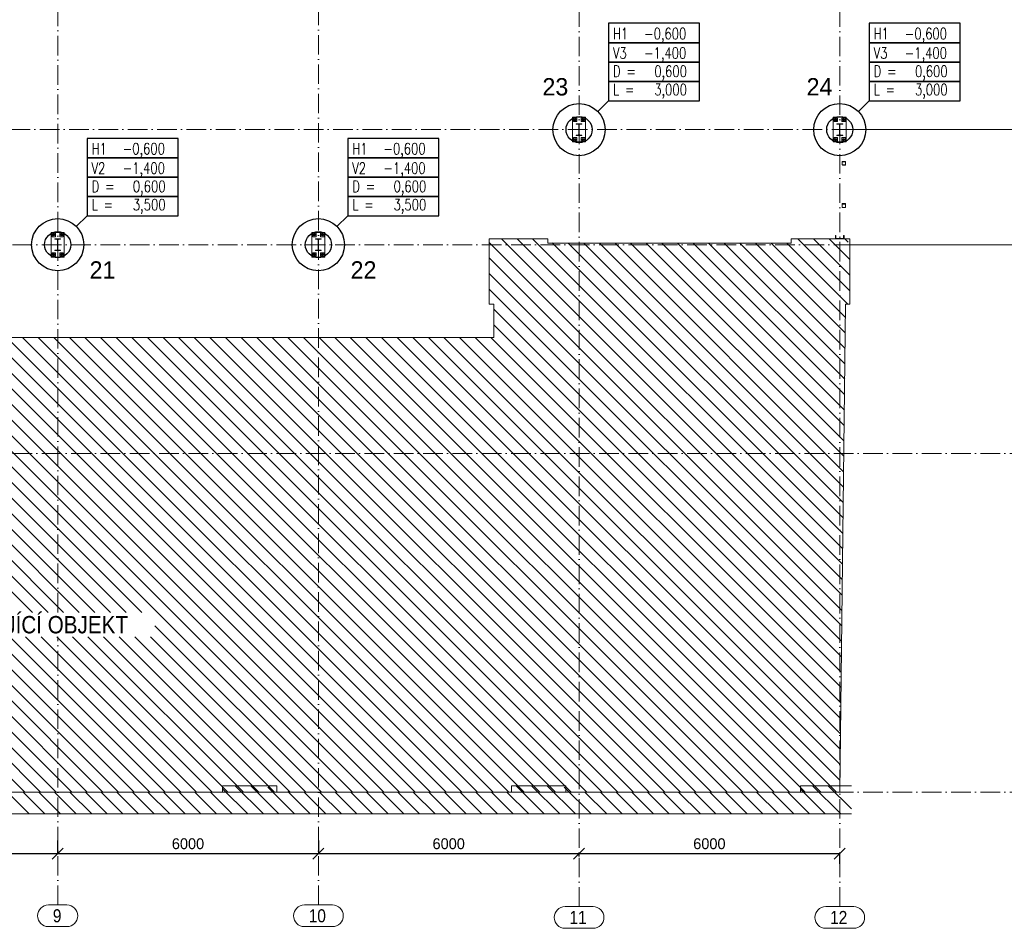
# Model space of a CAD drawing. Header units: millimetres. Extents: x -189 to 208706, y -45399 to 29996.
# Tile 11 of 16: x 44483 to 67145, y -1509 to 19411. Entities that reach past the tile are written whole.
import ezdxf

# ---------------------------------------------------------------- set-up
doc = ezdxf.new("R2010")
doc.units = ezdxf.units.MM
doc.header["$LTSCALE"] = 0.5
doc.linetypes.add('ACAD_ISO10W100', pattern=[18, 12, -3, 0, -3])
doc.linetypes.add('XKITLINE00', pattern=[0])
for name, color, linetype in [('CISLA', 2, 'Continuous'), ('KOTY', 4, 'Continuous'), ('PILOTY', 2, 'Continuous')]:
    doc.layers.add(name, color=color, linetype=linetype)
for name, color, linetype, lineweight in [('Kóta', 4, 'Continuous', 0), ('Mřížka', 4, 'ACAD_ISO10W100', 0), ('Položka', 1, 'Continuous', 0), ('Text', 7, 'Continuous', 0)]:
    doc.layers.add(name, color=color, linetype=linetype, lineweight=lineweight)
doc.styles.add('ARIAL', font='ARIAL.TTF')
doc.styles.add('RomanS', font='romans.shx')
doc.dimstyles.new('ISO-25', dxfattribs={"dimscale": 100, "dimtxt": 2.5, "dimasz": 2.5, "dimexe": 0, "dimexo": 3, "dimgap": 1, "dimtad": 3, "dimdec": 0, "dimtxsty": 'Standard', "dimblk": 'OBLIQUE', "dimcen": 2.5, "dimclrd": 256, "dimclre": 256, "dimadec": 0, "dimazin": 0, "dimtfac": 1, "dimtdec": 0, "dimtmove": 0, "dimatfit": 3, "dimfxl": 0, "dimlwd": -1, "dimlwe": -1, "dimarcsym": 0})

# ---------------------------------------------------------------- blocks, each defined once
blk = doc.blocks.new('_Oblique')
at = {"color": 0, "linetype": 'ByBlock', "lineweight": -2}
blk.add_line((-0.5, -0.5), (0.5, 0.5), dxfattribs=at)
blk = doc.blocks.new('*D29')
at = {"layer": 'Defpoints', "color": 0}
for p in [(39357, 212), (45357, 212), (45357, 212)]:
    blk.add_point(p, dxfattribs=at)
at = {"layer": 'KOTY'}
for p, q in [((39357, 512), (39357, 212)), ((45357, 512), (45357, 212)), ((39357, 212), (45357, 212))]:
    blk.add_line(p, q, dxfattribs=at)
at = {"layer": 'KOTY', "xscale": 250, "yscale": 250, "zscale": 250, "rotation": 180}
blk.add_blockref('_Oblique', (39357, 212), dxfattribs=at)
at = {"layer": 'KOTY', "xscale": 250, "yscale": 250, "zscale": 250}
blk.add_blockref('_Oblique', (45357, 212), dxfattribs=at)
at = {"layer": 'KOTY', "color": 0, "insert": (42357, 437), "char_height": 250, "attachment_point": 5}
blk.add_mtext('6000', dxfattribs=at)
blk = doc.blocks.new('*D30')
at = {"layer": 'Defpoints', "color": 0}
for p in [(45357, 212), (51357, 212), (51357, 212)]:
    blk.add_point(p, dxfattribs=at)
at = {"layer": 'KOTY'}
for p, q in [((45357, 512), (45357, 212)), ((51357, 512), (51357, 212)), ((45357, 212), (51357, 212))]:
    blk.add_line(p, q, dxfattribs=at)
at = {"layer": 'KOTY', "xscale": 250, "yscale": 250, "zscale": 250, "rotation": 180}
blk.add_blockref('_Oblique', (45357, 212), dxfattribs=at)
at = {"layer": 'KOTY', "xscale": 250, "yscale": 250, "zscale": 250}
blk.add_blockref('_Oblique', (51357, 212), dxfattribs=at)
at = {"layer": 'KOTY', "color": 0, "insert": (48357, 437), "char_height": 250, "attachment_point": 5}
blk.add_mtext('6000', dxfattribs=at)
blk = doc.blocks.new('*D31')
at = {"layer": 'Defpoints', "color": 0}
for p in [(57357, 445), (51357, 212), (57357, 212)]:
    blk.add_point(p, dxfattribs=at)
at = {"layer": 'KOTY'}
for p, q in [((51357, 512), (51357, 212)), ((51357, 212), (57357, 212)), ((57357, 145), (57357, 212))]:
    blk.add_line(p, q, dxfattribs=at)
at = {"layer": 'KOTY', "xscale": 250, "yscale": 250, "zscale": 250, "rotation": 180}
blk.add_blockref('_Oblique', (51357, 212), dxfattribs=at)
at = {"layer": 'KOTY', "xscale": 250, "yscale": 250, "zscale": 250}
blk.add_blockref('_Oblique', (57357, 212), dxfattribs=at)
at = {"layer": 'KOTY', "color": 0, "insert": (54357, 437), "char_height": 250, "attachment_point": 5}
blk.add_mtext('6000', dxfattribs=at)
blk = doc.blocks.new('*D32')
at = {"layer": 'Defpoints', "color": 0}
for p in [(57357, 445), (63357, 277), (63357, 212)]:
    blk.add_point(p, dxfattribs=at)
at = {"layer": 'KOTY'}
for p, q in [((57357, 145), (57357, 212)), ((57357, 212), (63357, 212)), ((63357, -23), (63357, 212))]:
    blk.add_line(p, q, dxfattribs=at)
at = {"layer": 'KOTY', "xscale": 250, "yscale": 250, "zscale": 250, "rotation": 180}
blk.add_blockref('_Oblique', (57357, 212), dxfattribs=at)
at = {"layer": 'KOTY', "xscale": 250, "yscale": 250, "zscale": 250}
blk.add_blockref('_Oblique', (63357, 212), dxfattribs=at)
at = {"layer": 'KOTY', "color": 0, "insert": (60357, 437), "char_height": 250, "attachment_point": 5}
blk.add_mtext('6000', dxfattribs=at)

msp = doc.modelspace()

# ---------------------------------------------------------------- linework, layer by layer
for p, q in [((58032.9, 17542), (57786, 17300.1)), ((64032.9, 17542), (63786, 17300.1)), ((46032.9, 14892), (45786, 14650.1)), ((52032.9, 14892), (51786, 14650.1))]:
    msp.add_line(p, q)
at = {"linetype": 'Continuous'}
for points in [[(58032.9, 19328.5), (58032.9, 18881.8), (60129, 18881.8), (60129, 19328.5)], [(64032.9, 19328.5), (64032.9, 18881.8), (66129, 18881.8), (66129, 19328.5)], [(58032.9, 18881.8), (58032.9, 18435.2), (60129, 18435.2), (60129, 18881.8)], [(64032.9, 18881.8), (64032.9, 18435.2), (66129, 18435.2), (66129, 18881.8)], [(58032.9, 18435.2), (58032.9, 17988.6), (60129, 17988.6), (60129, 18435.2)], [(64032.9, 18435.2), (64032.9, 17988.6), (66129, 17988.6), (66129, 18435.2)], [(58032.9, 17988.6), (58032.9, 17542), (60129, 17542), (60129, 17988.6)], [(64032.9, 17988.6), (64032.9, 17542), (66129, 17542), (66129, 17988.6)], [(46032.9, 16678.5), (46032.9, 16231.8), (48129, 16231.8), (48129, 16678.5)], [(52032.9, 16678.5), (52032.9, 16231.8), (54129, 16231.8), (54129, 16678.5)], [(46032.9, 16231.8), (46032.9, 15785.2), (48129, 15785.2), (48129, 16231.8)], [(52032.9, 16231.8), (52032.9, 15785.2), (54129, 15785.2), (54129, 16231.8)], [(46032.9, 15785.2), (46032.9, 15338.6), (48129, 15338.6), (48129, 15785.2)], [(52032.9, 15785.2), (52032.9, 15338.6), (54129, 15338.6), (54129, 15785.2)], [(46032.9, 15338.6), (46032.9, 14892), (48129, 14892), (48129, 15338.6)], [(52032.9, 15338.6), (52032.9, 14892), (54129, 14892), (54129, 15338.6)]]:
    msp.add_lwpolyline(points, close=True, dxfattribs=at)
at = {"layer": 'Kóta', "linetype": 'XKITLINE00', "lineweight": 0}
for p, q in [((63457.3, 16880.3), (67369.9, 16880.3)), ((63457.3, 14230.3), (67369.9, 14230.3))]:
    msp.add_line(p, q, dxfattribs=at)
at = {"layer": 'Mřížka', "lineweight": 15, "ltscale": 75}
for p, q in [((45357.3, 5761.8), (45357.3, 24092.1)), ((51357.3, -970.4), (51357.3, 24092.1)), ((57357.3, -1008.9), (57357.3, 24092.1)), ((63357.3, -1008.9), (63357.3, 24092.1)), ((8491.5, 16880.3), (68240.2, 16880.3)), ((3136.8, 14230.3), (68240.2, 14230.3)), ((3136.8, 9425.3), (68442.7, 9425.3)), ((45357.3, -970.4), (45357.3, 5201.8)), ((3136.8, 1625.3), (68442.7, 1625.3))]:
    msp.add_line(p, q, dxfattribs=at)
at = {"layer": 'Mřížka', "linetype": 'XKITLINE00', "lineweight": 0}
for p, q in [((45146, -970.4), (45568.5, -970.4)), ((51034.8, -970.4), (51679.8, -970.4)), ((57034.8, -1008.9), (57679.8, -1008.9)), ((63034.8, -1008.9), (63679.8, -1008.9)), ((45146, -1470.4), (45568.5, -1470.4)), ((51034.8, -1470.4), (51679.8, -1470.4)), ((57034.8, -1508.9), (57679.8, -1508.9)), ((63034.8, -1508.9), (63679.8, -1508.9))]:
    msp.add_line(p, q, dxfattribs=at)
for centre, start, end in [((45146, -1220.4), 90, 270), ((45568.5, -1220.4), 270, 90), ((51034.8, -1220.4), 90, 270), ((51679.8, -1220.4), 270, 90), ((57034.8, -1258.9), 90, 270), ((57679.8, -1258.9), 270, 90), ((63034.8, -1258.9), 90, 270), ((63679.8, -1258.9), 270, 90)]:
    msp.add_arc(centre, 250, start, end, dxfattribs=at)
at = {"layer": 'PILOTY'}
for centre, radius in [((57357.3, 16880.3), 600), ((63357.3, 16880.3), 600), ((57357.3, 16880.3), 300), ((63357.3, 16880.3), 300), ((45357.3, 14230.3), 600), ((51357.3, 14230.3), 600), ((45357.3, 14230.3), 300), ((51357.3, 14230.3), 300)]:
    msp.add_circle(centre, radius, dxfattribs=at)
at = {"layer": 'Položka', "linetype": 'XKITLINE00', "lineweight": 0}
for p, q in [((57207.3, 17165.3), (57207.3, 16595.3)), ((57207.3, 17165.3), (57507.3, 17165.3)), ((57227.3, 17145.3), (57307.3, 17145.3)), ((57227.3, 17065.3), (57227.3, 17145.3)), ((57307.3, 17065.3), (57227.3, 17065.3)), ((57247.7, 17116.6), (57267.3, 17127.9)), ((57247.7, 17094), (57247.7, 17116.6)), ((57267.3, 17082.7), (57247.7, 17094)), ((57267.3, 17127.9), (57286.9, 17116.6)), ((57286.9, 17094), (57267.3, 17082.7)), ((57286.9, 17116.6), (57286.9, 17094)), ((57289.8, 17015.3), (57424.8, 17015.3)), ((57289.8, 17005.1), (57289.8, 17015.3)), ((57289.8, 17015.3), (57424.8, 17015.3)), ((57289.8, 17005.1), (57289.8, 17015.3)), ((57339, 17005.1), (57289.8, 17005.1)), ((57339, 17005.1), (57289.8, 17005.1)), ((57307.3, 17145.3), (57307.3, 17065.3)), ((57344.7, 17004), (57339, 17005.1)), ((57344.7, 17004), (57339, 17005.1)), ((57375.6, 17005.1), (57369.8, 17004)), ((57375.6, 17005.1), (57369.8, 17004)), ((57424.8, 17005.1), (57375.6, 17005.1)), ((57424.8, 17005.1), (57375.6, 17005.1)), ((57407.3, 17145.3), (57487.3, 17145.3)), ((57407.3, 17065.3), (57407.3, 17145.3)), ((57487.3, 17065.3), (57407.3, 17065.3)), ((57424.8, 17015.3), (57424.8, 17005.1)), ((57424.8, 17015.3), (57424.8, 17005.1)), ((57427.7, 17116.6), (57447.3, 17127.9)), ((57427.7, 17094), (57427.7, 17116.6)), ((57447.3, 17082.7), (57427.7, 17094)), ((57447.3, 17127.9), (57466.9, 17116.6)), ((57466.9, 17094), (57447.3, 17082.7)), ((57466.9, 17116.6), (57466.9, 17094)), ((57487.3, 17145.3), (57487.3, 17065.3)), ((57507.3, 17165.3), (57507.3, 16595.3)), ((63207.3, 17165.3), (63207.3, 16595.3)), ((63207.3, 17165.3), (63507.3, 17165.3)), ((63227.3, 17145.3), (63307.3, 17145.3)), ((63227.3, 17065.3), (63227.3, 17145.3)), ((63307.3, 17065.3), (63227.3, 17065.3)), ((63247.7, 17116.6), (63267.3, 17127.9)), ((63247.7, 17094), (63247.7, 17116.6)), ((63267.3, 17082.7), (63247.7, 17094)), ((63267.3, 17127.9), (63286.9, 17116.6)), ((63286.9, 17094), (63267.3, 17082.7)), ((63286.9, 17116.6), (63286.9, 17094)), ((63289.8, 17015.3), (63424.8, 17015.3)), ((63289.8, 17005.1), (63289.8, 17015.3)), ((63289.8, 17015.3), (63424.8, 17015.3)), ((63289.8, 17005.1), (63289.8, 17015.3)), ((63339, 17005.1), (63289.8, 17005.1)), ((63339, 17005.1), (63289.8, 17005.1)), ((63307.3, 17145.3), (63307.3, 17065.3)), ((63344.7, 17004), (63339, 17005.1)), ((63344.7, 17004), (63339, 17005.1)), ((63375.6, 17005.1), (63369.8, 17004)), ((63375.6, 17005.1), (63369.8, 17004)), ((63424.8, 17005.1), (63375.6, 17005.1)), ((63424.8, 17005.1), (63375.6, 17005.1)), ((63407.3, 17145.3), (63487.3, 17145.3)), ((63407.3, 17065.3), (63407.3, 17145.3)), ((63487.3, 17065.3), (63407.3, 17065.3)), ((63424.8, 17015.3), (63424.8, 17005.1)), ((63424.8, 17015.3), (63424.8, 17005.1)), ((63427.7, 17116.6), (63447.3, 17127.9)), ((63427.7, 17094), (63427.7, 17116.6)), ((63447.3, 17082.7), (63427.7, 17094)), ((63447.3, 17127.9), (63466.9, 17116.6)), ((63466.9, 17094), (63447.3, 17082.7)), ((63466.9, 17116.6), (63466.9, 17094)), ((63487.3, 17145.3), (63487.3, 17065.3)), ((63507.3, 17165.3), (63507.3, 16595.3)), ((57354, 16990.1), (57352.8, 16995.9)), ((57354, 16990.1), (57352.8, 16995.9)), ((57352.8, 16764.8), (57354, 16770.5)), ((57352.8, 16764.8), (57354, 16770.5)), ((57354, 16770.5), (57354, 16990.1)), ((57354, 16770.5), (57354, 16990.1)), ((57361.7, 16995.9), (57360.6, 16990.1)), ((57361.7, 16995.9), (57360.6, 16990.1)), ((57360.6, 16770.5), (57360.6, 16990.1)), ((57360.6, 16770.5), (57360.6, 16990.1)), ((57360.6, 16770.5), (57361.7, 16764.8)), ((57360.6, 16770.5), (57361.7, 16764.8)), ((63354, 16990.1), (63352.8, 16995.9)), ((63354, 16990.1), (63352.8, 16995.9)), ((63352.8, 16764.8), (63354, 16770.5)), ((63352.8, 16764.8), (63354, 16770.5)), ((63354, 16770.5), (63354, 16990.1)), ((63354, 16770.5), (63354, 16990.1)), ((63360.6, 16845.7), (63354, 16839.1)), ((63361.7, 16995.9), (63360.6, 16990.1)), ((63361.7, 16995.9), (63360.6, 16990.1)), ((63360.6, 16770.5), (63360.6, 16990.1)), ((63360.6, 16770.5), (63360.6, 16990.1)), ((63360.6, 16770.5), (63361.7, 16764.8)), ((63360.6, 16770.5), (63361.7, 16764.8)), ((57207.3, 16595.3), (57507.3, 16595.3)), ((57227.3, 16695.3), (57307.3, 16695.3)), ((57227.3, 16615.3), (57227.3, 16695.3)), ((57307.3, 16615.3), (57227.3, 16615.3)), ((57247.7, 16666.6), (57267.3, 16677.9)), ((57247.7, 16644), (57247.7, 16666.6)), ((57267.3, 16632.7), (57247.7, 16644)), ((57267.3, 16677.9), (57286.9, 16666.6)), ((57286.9, 16644), (57267.3, 16632.7)), ((57286.9, 16666.6), (57286.9, 16644)), ((57289.8, 16755.5), (57339, 16755.5)), ((57289.8, 16745.3), (57289.8, 16755.5)), ((57289.8, 16755.5), (57339, 16755.5)), ((57289.8, 16745.3), (57289.8, 16755.5)), ((57424.8, 16745.3), (57289.8, 16745.3)), ((57424.8, 16745.3), (57289.8, 16745.3)), ((57307.3, 16695.3), (57307.3, 16615.3)), ((57339, 16755.5), (57344.7, 16756.7)), ((57339, 16755.5), (57344.7, 16756.7)), ((57369.8, 16756.7), (57375.6, 16755.5)), ((57369.8, 16756.7), (57375.6, 16755.5)), ((57375.6, 16755.5), (57424.8, 16755.5)), ((57375.6, 16755.5), (57424.8, 16755.5)), ((57389.1, 16755.5), (57378.9, 16745.3)), ((57407.3, 16695.3), (57487.3, 16695.3)), ((57407.3, 16615.3), (57407.3, 16695.3)), ((57487.3, 16615.3), (57407.3, 16615.3)), ((57424.8, 16755.5), (57424.8, 16745.3)), ((57424.8, 16755.5), (57424.8, 16745.3)), ((57427.7, 16666.6), (57447.3, 16677.9)), ((57427.7, 16644), (57427.7, 16666.6)), ((57447.3, 16632.7), (57427.7, 16644)), ((57447.3, 16677.9), (57466.9, 16666.6)), ((57466.9, 16644), (57447.3, 16632.7)), ((57466.9, 16666.6), (57466.9, 16644)), ((57487.3, 16695.3), (57487.3, 16615.3)), ((63207.3, 16595.3), (63507.3, 16595.3)), ((63227.3, 16695.3), (63307.3, 16695.3)), ((63227.3, 16615.3), (63227.3, 16695.3)), ((63307.3, 16615.3), (63227.3, 16615.3)), ((63247.7, 16666.6), (63267.3, 16677.9)), ((63247.7, 16644), (63247.7, 16666.6)), ((63267.3, 16632.7), (63247.7, 16644)), ((63267.3, 16677.9), (63286.9, 16666.6)), ((63286.9, 16644), (63267.3, 16632.7)), ((63286.9, 16666.6), (63286.9, 16644)), ((63289.8, 16755.5), (63339, 16755.5)), ((63289.8, 16745.3), (63289.8, 16755.5)), ((63289.8, 16755.5), (63339, 16755.5)), ((63289.8, 16745.3), (63289.8, 16755.5)), ((63424.8, 16745.3), (63289.8, 16745.3)), ((63424.8, 16745.3), (63289.8, 16745.3)), ((63307.3, 16695.3), (63307.3, 16615.3)), ((63339, 16755.5), (63344.7, 16756.7)), ((63339, 16755.5), (63344.7, 16756.7)), ((63369.8, 16756.7), (63375.6, 16755.5)), ((63369.8, 16756.7), (63375.6, 16755.5)), ((63375.6, 16755.5), (63424.8, 16755.5)), ((63375.6, 16755.5), (63424.8, 16755.5)), ((63407.3, 16695.3), (63487.3, 16695.3)), ((63407.3, 16615.3), (63407.3, 16695.3)), ((63487.3, 16615.3), (63407.3, 16615.3)), ((63424.8, 16755.5), (63424.8, 16745.3)), ((63424.8, 16755.5), (63424.8, 16745.3)), ((63427.7, 16666.6), (63447.3, 16677.9)), ((63427.7, 16644), (63427.7, 16666.6)), ((63447.3, 16632.7), (63427.7, 16644)), ((63447.3, 16677.9), (63466.9, 16666.6)), ((63466.9, 16644), (63447.3, 16632.7)), ((63466.9, 16666.6), (63466.9, 16644)), ((63487.3, 16695.3), (63487.3, 16615.3)), ((63412.3, 16137.3), (63412.9, 16140.4)), ((63412.3, 16137.3), (63412.9, 16140.4)), ((63412.3, 16073.3), (63412.3, 16137.3)), ((63412.3, 16073.3), (63412.3, 16137.3)), ((63416.6, 16138.8), (63416.3, 16137.3)), ((63416.6, 16138.8), (63416.3, 16137.3)), ((63416.3, 16073.3), (63416.3, 16137.3)), ((63416.3, 16073.3), (63416.3, 16137.3)), ((63417.5, 16140.1), (63416.6, 16138.8)), ((63417.5, 16140.1), (63416.6, 16138.8)), ((63417.2, 16144.7), (63420.3, 16145.3)), ((63417.2, 16144.7), (63420.3, 16145.3)), ((63418.8, 16141), (63417.5, 16140.1)), ((63418.8, 16141), (63417.5, 16140.1)), ((63420.3, 16141.3), (63418.8, 16141)), ((63420.3, 16141.3), (63418.8, 16141)), ((63420.3, 16145.3), (63484.3, 16145.3)), ((63420.3, 16145.3), (63484.3, 16145.3)), ((63420.3, 16141.3), (63484.3, 16141.3)), ((63420.3, 16141.3), (63484.3, 16141.3)), ((63484.3, 16145.3), (63487.3, 16144.7)), ((63484.3, 16145.3), (63487.3, 16144.7)), ((63485.8, 16141), (63484.3, 16141.3)), ((63485.8, 16141), (63484.3, 16141.3)), ((63487.1, 16140.1), (63485.8, 16141)), ((63487.1, 16140.1), (63485.8, 16141)), ((63488, 16138.8), (63487.1, 16140.1)), ((63488, 16138.8), (63487.1, 16140.1)), ((63488.3, 16137.3), (63488, 16138.8)), ((63488.3, 16137.3), (63488, 16138.8)), ((63488.3, 16073.3), (63488.3, 16137.3)), ((63488.3, 16073.3), (63488.3, 16137.3)), ((63491.7, 16140.4), (63492.3, 16137.3)), ((63491.7, 16140.4), (63492.3, 16137.3)), ((63492.3, 16073.3), (63492.3, 16137.3)), ((63492.3, 16073.3), (63492.3, 16137.3)), ((63412.9, 16070.2), (63412.3, 16073.3)), ((63412.9, 16070.2), (63412.3, 16073.3)), ((63416.3, 16073.3), (63416.6, 16071.8)), ((63416.3, 16073.3), (63416.6, 16071.8)), ((63416.6, 16071.8), (63417.5, 16070.5)), ((63416.6, 16071.8), (63417.5, 16070.5)), ((63420.3, 16065.3), (63417.2, 16065.9)), ((63420.3, 16065.3), (63417.2, 16065.9)), ((63417.5, 16070.5), (63418.8, 16069.6)), ((63417.5, 16070.5), (63418.8, 16069.6)), ((63418.8, 16069.6), (63420.3, 16069.3)), ((63418.8, 16069.6), (63420.3, 16069.3)), ((63420.3, 16069.3), (63484.3, 16069.3)), ((63420.3, 16069.3), (63484.3, 16069.3)), ((63420.3, 16065.3), (63484.3, 16065.3)), ((63420.3, 16065.3), (63484.3, 16065.3)), ((63484.3, 16069.3), (63485.8, 16069.6)), ((63484.3, 16069.3), (63485.8, 16069.6)), ((63487.3, 16065.9), (63484.3, 16065.3)), ((63487.3, 16065.9), (63484.3, 16065.3)), ((63485.8, 16069.6), (63487.1, 16070.5)), ((63485.8, 16069.6), (63487.1, 16070.5)), ((63487.1, 16070.5), (63488, 16071.8)), ((63487.1, 16070.5), (63488, 16071.8)), ((63488, 16071.8), (63488.3, 16073.3)), ((63488, 16071.8), (63488.3, 16073.3)), ((63492.3, 16073.3), (63491.7, 16070.2)), ((63492.3, 16073.3), (63491.7, 16070.2)), ((63412.3, 15157.3), (63412.9, 15160.4)), ((63412.3, 15157.3), (63412.9, 15160.4)), ((63412.3, 15093.3), (63412.3, 15157.3)), ((63412.3, 15093.3), (63412.3, 15157.3)), ((63412.9, 15090.2), (63412.3, 15093.3)), ((63412.9, 15090.2), (63412.3, 15093.3)), ((63412.5, 15178), (63492.5, 15178)), ((63412.5, 15165.3), (63412.5, 15178)), ((63412.5, 15178), (63492.5, 15178)), ((63412.5, 15165.3), (63412.5, 15178)), ((63492.5, 15165.3), (63412.5, 15165.3)), ((63492.5, 15165.3), (63412.5, 15165.3)), ((63416.6, 15158.8), (63416.3, 15157.3)), ((63416.6, 15158.8), (63416.3, 15157.3)), ((63416.3, 15093.3), (63416.3, 15157.3)), ((63416.3, 15093.3), (63416.3, 15157.3)), ((63416.3, 15093.3), (63416.6, 15091.8)), ((63416.3, 15093.3), (63416.6, 15091.8)), ((63417.5, 15160.1), (63416.6, 15158.8)), ((63417.5, 15160.1), (63416.6, 15158.8)), ((63416.6, 15091.8), (63417.5, 15090.5)), ((63416.6, 15091.8), (63417.5, 15090.5)), ((63417.2, 15164.7), (63420.3, 15165.3)), ((63417.2, 15164.7), (63420.3, 15165.3)), ((63420.3, 15085.3), (63417.2, 15085.9)), ((63420.3, 15085.3), (63417.2, 15085.9)), ((63418.8, 15161), (63417.5, 15160.1)), ((63418.8, 15161), (63417.5, 15160.1)), ((63417.5, 15090.5), (63418.8, 15089.6)), ((63417.5, 15090.5), (63418.8, 15089.6)), ((63420.3, 15161.3), (63418.8, 15161)), ((63420.3, 15161.3), (63418.8, 15161)), ((63418.8, 15089.6), (63420.3, 15089.3)), ((63418.8, 15089.6), (63420.3, 15089.3)), ((63420.3, 15165.3), (63484.3, 15165.3)), ((63420.3, 15165.3), (63484.3, 15165.3)), ((63420.3, 15161.3), (63484.3, 15161.3)), ((63420.3, 15161.3), (63484.3, 15161.3)), ((63420.3, 15089.3), (63484.3, 15089.3)), ((63420.3, 15089.3), (63484.3, 15089.3)), ((63420.3, 15085.3), (63484.3, 15085.3)), ((63420.3, 15085.3), (63484.3, 15085.3)), ((63484.3, 15165.3), (63487.3, 15164.7)), ((63484.3, 15165.3), (63487.3, 15164.7)), ((63485.8, 15161), (63484.3, 15161.3)), ((63485.8, 15161), (63484.3, 15161.3)), ((63484.3, 15089.3), (63485.8, 15089.6)), ((63484.3, 15089.3), (63485.8, 15089.6)), ((63487.3, 15085.9), (63484.3, 15085.3)), ((63487.3, 15085.9), (63484.3, 15085.3)), ((63487.1, 15160.1), (63485.8, 15161)), ((63487.1, 15160.1), (63485.8, 15161)), ((63485.8, 15089.6), (63487.1, 15090.5)), ((63485.8, 15089.6), (63487.1, 15090.5)), ((63488, 15158.8), (63487.1, 15160.1)), ((63488, 15158.8), (63487.1, 15160.1)), ((63487.1, 15090.5), (63488, 15091.8)), ((63487.1, 15090.5), (63488, 15091.8)), ((63488.3, 15157.3), (63488, 15158.8)), ((63488.3, 15157.3), (63488, 15158.8)), ((63488, 15091.8), (63488.3, 15093.3)), ((63488, 15091.8), (63488.3, 15093.3)), ((63488.3, 15093.3), (63488.3, 15157.3)), ((63488.3, 15093.3), (63488.3, 15157.3)), ((63491.7, 15160.4), (63492.3, 15157.3)), ((63491.7, 15160.4), (63492.3, 15157.3)), ((63492.3, 15093.3), (63491.7, 15090.2)), ((63492.3, 15093.3), (63491.7, 15090.2)), ((63492.3, 15093.3), (63492.3, 15157.3)), ((63492.3, 15093.3), (63492.3, 15157.3)), ((63492.5, 15178), (63492.5, 15165.3)), ((63492.5, 15178), (63492.5, 15165.3)), ((45207.3, 14515.3), (45207.3, 13945.3)), ((45207.3, 14515.3), (45507.3, 14515.3)), ((45507.3, 14515.3), (45507.3, 13945.3)), ((51207.3, 14515.3), (51207.3, 13945.3)), ((51207.3, 14515.3), (51507.3, 14515.3)), ((51507.3, 14515.3), (51507.3, 13945.3)), ((45227.3, 14495.3), (45307.3, 14495.3)), ((45227.3, 14415.3), (45227.3, 14495.3)), ((45307.3, 14415.3), (45227.3, 14415.3)), ((45247.7, 14466.6), (45267.3, 14477.9)), ((45247.7, 14444), (45247.7, 14466.6)), ((45267.3, 14432.7), (45247.7, 14444)), ((45267.3, 14477.9), (45286.9, 14466.6)), ((45286.9, 14444), (45267.3, 14432.7)), ((45286.9, 14466.6), (45286.9, 14444)), ((45289.8, 14365.3), (45424.8, 14365.3)), ((45289.8, 14355.1), (45289.8, 14365.3)), ((45289.8, 14365.3), (45424.8, 14365.3)), ((45289.8, 14355.1), (45289.8, 14365.3)), ((45339, 14355.1), (45289.8, 14355.1)), ((45339, 14355.1), (45289.8, 14355.1)), ((45307.3, 14495.3), (45307.3, 14415.3)), ((45344.7, 14354), (45339, 14355.1)), ((45344.7, 14354), (45339, 14355.1)), ((45354, 14340.1), (45352.8, 14345.9)), ((45354, 14340.1), (45352.8, 14345.9)), ((45354, 14120.5), (45354, 14340.1)), ((45354, 14120.5), (45354, 14340.1)), ((45361.7, 14345.9), (45360.6, 14340.1)), ((45361.7, 14345.9), (45360.6, 14340.1)), ((45360.6, 14120.5), (45360.6, 14340.1)), ((45360.6, 14120.5), (45360.6, 14340.1)), ((45375.6, 14355.1), (45369.8, 14354)), ((45375.6, 14355.1), (45369.8, 14354)), ((45424.8, 14355.1), (45375.6, 14355.1)), ((45424.8, 14355.1), (45375.6, 14355.1)), ((45407.3, 14495.3), (45487.3, 14495.3)), ((45407.3, 14415.3), (45407.3, 14495.3)), ((45487.3, 14415.3), (45407.3, 14415.3)), ((45424.8, 14365.3), (45424.8, 14355.1)), ((45424.8, 14365.3), (45424.8, 14355.1)), ((45427.7, 14466.6), (45447.3, 14477.9)), ((45427.7, 14444), (45427.7, 14466.6)), ((45447.3, 14432.7), (45427.7, 14444)), ((45447.3, 14477.9), (45466.9, 14466.6)), ((45466.9, 14444), (45447.3, 14432.7)), ((45466.9, 14466.6), (45466.9, 14444)), ((45487.3, 14495.3), (45487.3, 14415.3)), ((51227.3, 14495.3), (51307.3, 14495.3)), ((51227.3, 14415.3), (51227.3, 14495.3)), ((51307.3, 14415.3), (51227.3, 14415.3)), ((51247.7, 14466.6), (51267.3, 14477.9)), ((51247.7, 14444), (51247.7, 14466.6)), ((51267.3, 14432.7), (51247.7, 14444)), ((51267.3, 14477.9), (51286.9, 14466.6)), ((51286.9, 14444), (51267.3, 14432.7)), ((51286.9, 14466.6), (51286.9, 14444)), ((51289.8, 14365.3), (51424.8, 14365.3)), ((51289.8, 14355.1), (51289.8, 14365.3)), ((51289.8, 14365.3), (51424.8, 14365.3)), ((51289.8, 14355.1), (51289.8, 14365.3)), ((51339, 14355.1), (51289.8, 14355.1)), ((51339, 14355.1), (51289.8, 14355.1)), ((51307.3, 14495.3), (51307.3, 14415.3)), ((51344.7, 14354), (51339, 14355.1)), ((51344.7, 14354), (51339, 14355.1)), ((51354, 14340.1), (51352.8, 14345.9)), ((51354, 14340.1), (51352.8, 14345.9)), ((51354, 14120.5), (51354, 14340.1)), ((51354, 14120.5), (51354, 14340.1)), ((51360.6, 14286.1), (51354, 14279.5)), ((51361.7, 14345.9), (51360.6, 14340.1)), ((51361.7, 14345.9), (51360.6, 14340.1)), ((51360.6, 14120.5), (51360.6, 14340.1)), ((51360.6, 14120.5), (51360.6, 14340.1)), ((51375.6, 14355.1), (51369.8, 14354)), ((51375.6, 14355.1), (51369.8, 14354)), ((51424.8, 14355.1), (51375.6, 14355.1)), ((51424.8, 14355.1), (51375.6, 14355.1)), ((51407.3, 14495.3), (51487.3, 14495.3)), ((51407.3, 14415.3), (51407.3, 14495.3)), ((51487.3, 14415.3), (51407.3, 14415.3)), ((51424.8, 14365.3), (51424.8, 14355.1)), ((51424.8, 14365.3), (51424.8, 14355.1)), ((51427.7, 14466.6), (51447.3, 14477.9)), ((51427.7, 14444), (51427.7, 14466.6)), ((51447.3, 14432.7), (51427.7, 14444)), ((51447.3, 14477.9), (51466.9, 14466.6)), ((51466.9, 14444), (51447.3, 14432.7)), ((51466.9, 14466.6), (51466.9, 14444)), ((51487.3, 14495.3), (51487.3, 14415.3)), ((55292.3, 14365.3), (56642.3, 14365.3)), ((55292.3, 12865.3), (55292.3, 14365.3)), ((55292.3, 14365.3), (56642.3, 14365.3)), ((55292.3, 12865.3), (55292.3, 14365.3)), ((63411.8, 6164.5), (55292.3, 14284)), ((63416.1, 6519.4), (55570.2, 14365.3)), ((63420.3, 6874.4), (55929.4, 14365.3)), ((63424.6, 7229.3), (56288.6, 14365.3)), ((56642.3, 14365.3), (56642.3, 14265.3)), ((56642.3, 14365.3), (56642.3, 14265.3)), ((62242.3, 14365.3), (63592.3, 14365.3)), ((62242.3, 14265.3), (62242.3, 14365.3)), ((62242.3, 14365.3), (63592.3, 14365.3)), ((62242.3, 14265.3), (62242.3, 14365.3)), ((63592.3, 13168.2), (62395.2, 14365.3)), ((63592.3, 13527.4), (62754.4, 14365.3)), ((63592.3, 13886.6), (63113.6, 14365.3)), ((63257.3, 14440.3), (63262.8, 14440.3)), ((63257.3, 14365.3), (63257.3, 14440.3)), ((63257.3, 14440.3), (63262.8, 14440.3)), ((63257.3, 14365.3), (63257.3, 14440.3)), ((63257.3, 14365.3), (63457.3, 14365.3)), ((63257.3, 14365.3), (63457.3, 14365.3)), ((63262.8, 14440.3), (63265.1, 14439.9)), ((63262.8, 14440.3), (63265.1, 14439.9)), ((63265.1, 14439.9), (63267, 14438.6)), ((63265.1, 14439.9), (63267, 14438.6)), ((63267, 14438.6), (63268.3, 14436.6)), ((63267, 14438.6), (63268.3, 14436.6)), ((63268.3, 14436.6), (63268.8, 14434.3)), ((63268.3, 14436.6), (63268.8, 14434.3)), ((63268.8, 14385.3), (63268.8, 14434.3)), ((63268.8, 14385.3), (63268.8, 14434.3)), ((63268.8, 14385.3), (63269.7, 14380.9)), ((63268.8, 14385.3), (63269.7, 14380.9)), ((63275.9, 14374.7), (63280.3, 14373.8)), ((63275.9, 14374.7), (63280.3, 14373.8)), ((63280.3, 14373.8), (63434.3, 14373.8)), ((63280.3, 14373.8), (63434.3, 14373.8)), ((63434.3, 14373.8), (63438.7, 14374.7)), ((63434.3, 14373.8), (63438.7, 14374.7)), ((63444.9, 14380.9), (63445.8, 14385.3)), ((63444.9, 14380.9), (63445.8, 14385.3)), ((63445.8, 14434.3), (63446.2, 14436.6)), ((63445.8, 14434.3), (63446.2, 14436.6)), ((63445.8, 14385.3), (63445.8, 14434.3)), ((63445.8, 14385.3), (63445.8, 14434.3)), ((63457.3, 14378.7), (63445.8, 14390.2)), ((63446.2, 14436.6), (63447.5, 14438.6)), ((63446.2, 14436.6), (63447.5, 14438.6)), ((63447.5, 14438.6), (63449.5, 14439.9)), ((63447.5, 14438.6), (63449.5, 14439.9)), ((63449.5, 14439.9), (63451.8, 14440.3)), ((63449.5, 14439.9), (63451.8, 14440.3)), ((63451.8, 14440.3), (63457.3, 14440.3)), ((63451.8, 14440.3), (63457.3, 14440.3)), ((63457.3, 14365.3), (63457.3, 14440.3)), ((63457.3, 14365.3), (63457.3, 14440.3)), ((63551.2, 14286.9), (63472.8, 14365.3)), ((63592.3, 14365.3), (63592.3, 12865.3)), ((63592.3, 14365.3), (63592.3, 12865.3)), ((45289.8, 14105.5), (45339, 14105.5)), ((45289.8, 14095.3), (45289.8, 14105.5)), ((45289.8, 14105.5), (45339, 14105.5)), ((45289.8, 14095.3), (45289.8, 14105.5)), ((45298.8, 14105.5), (45289.8, 14096.5)), ((45424.8, 14095.3), (45289.8, 14095.3)), ((45424.8, 14095.3), (45289.8, 14095.3)), ((45339, 14105.5), (45344.7, 14106.7)), ((45339, 14105.5), (45344.7, 14106.7)), ((45352.8, 14114.8), (45354, 14120.5)), ((45352.8, 14114.8), (45354, 14120.5)), ((45360.6, 14167.3), (45354, 14160.7)), ((45360.6, 14120.5), (45361.7, 14114.8)), ((45360.6, 14120.5), (45361.7, 14114.8)), ((45369.8, 14106.7), (45375.6, 14105.5)), ((45369.8, 14106.7), (45375.6, 14105.5)), ((45375.6, 14105.5), (45424.8, 14105.5)), ((45375.6, 14105.5), (45424.8, 14105.5)), ((45424.8, 14105.5), (45424.8, 14095.3)), ((45424.8, 14105.5), (45424.8, 14095.3)), ((51289.8, 14105.5), (51339, 14105.5)), ((51289.8, 14095.3), (51289.8, 14105.5)), ((51289.8, 14105.5), (51339, 14105.5)), ((51289.8, 14095.3), (51289.8, 14105.5)), ((51424.8, 14095.3), (51289.8, 14095.3)), ((51424.8, 14095.3), (51289.8, 14095.3)), ((51339, 14105.5), (51344.7, 14106.7)), ((51339, 14105.5), (51344.7, 14106.7)), ((51352.8, 14114.8), (51354, 14120.5)), ((51352.8, 14114.8), (51354, 14120.5)), ((51360.6, 14120.5), (51361.7, 14114.8)), ((51360.6, 14120.5), (51361.7, 14114.8)), ((51369.8, 14106.7), (51375.6, 14105.5)), ((51369.8, 14106.7), (51375.6, 14105.5)), ((51375.6, 14105.5), (51424.8, 14105.5)), ((51375.6, 14105.5), (51424.8, 14105.5)), ((51424.8, 14105.5), (51424.8, 14095.3)), ((51424.8, 14105.5), (51424.8, 14095.3)), ((56642.3, 14265.3), (62242.3, 14265.3)), ((56642.3, 14265.3), (62242.3, 14265.3)), ((63428.9, 7584.3), (56741.7, 14271.4)), ((63433.1, 7939.2), (57107, 14265.3)), ((63437.4, 8294.2), (57466.2, 14265.3)), ((63441.6, 8649.1), (57825.5, 14265.3)), ((63445.9, 9004.1), (58184.7, 14265.3)), ((63450.2, 9359), (58543.9, 14265.3)), ((63454.4, 9714), (58903.1, 14265.3)), ((63458.7, 10068.9), (59262.3, 14265.3)), ((63463, 10423.9), (59621.5, 14265.3)), ((63467.2, 10778.8), (59980.7, 14265.3)), ((63471.5, 11133.7), (60339.9, 14265.3)), ((63475.7, 11488.7), (60699.1, 14265.3)), ((63480, 11843.6), (61058.3, 14265.3)), ((63484.3, 12198.6), (61417.6, 14265.3)), ((63488.5, 12553.5), (61776.8, 14265.3)), ((63535.2, 12866.1), (62136, 14265.3)), ((45207.3, 13945.3), (45507.3, 13945.3)), ((45227.3, 14045.3), (45307.3, 14045.3)), ((45227.3, 13965.3), (45227.3, 14045.3)), ((45307.3, 13965.3), (45227.3, 13965.3)), ((45247.7, 14016.6), (45267.3, 14027.9)), ((45247.7, 13994), (45247.7, 14016.6)), ((45267.3, 13982.7), (45247.7, 13994)), ((45267.3, 14027.9), (45286.9, 14016.6)), ((45286.9, 13994), (45267.3, 13982.7)), ((45286.9, 14016.6), (45286.9, 13994)), ((45307.3, 14045.3), (45307.3, 13965.3)), ((45407.3, 14045.3), (45487.3, 14045.3)), ((45407.3, 13965.3), (45407.3, 14045.3)), ((45487.3, 13965.3), (45407.3, 13965.3)), ((45427.7, 14016.6), (45447.3, 14027.9)), ((45427.7, 13994), (45427.7, 14016.6)), ((45447.3, 13982.7), (45427.7, 13994)), ((45447.3, 14027.9), (45466.9, 14016.6)), ((45466.9, 13994), (45447.3, 13982.7)), ((45466.9, 14016.6), (45466.9, 13994)), ((45487.3, 14045.3), (45487.3, 13965.3)), ((51207.3, 13945.3), (51507.3, 13945.3)), ((51227.3, 14045.3), (51307.3, 14045.3)), ((51227.3, 13965.3), (51227.3, 14045.3)), ((51307.3, 13965.3), (51227.3, 13965.3)), ((51247.7, 14016.6), (51267.3, 14027.9)), ((51247.7, 13994), (51247.7, 14016.6)), ((51267.3, 13982.7), (51247.7, 13994)), ((51267.3, 14027.9), (51286.9, 14016.6)), ((51286.9, 13994), (51267.3, 13982.7)), ((51286.9, 14016.6), (51286.9, 13994)), ((51307.3, 14045.3), (51307.3, 13965.3)), ((51407.3, 14045.3), (51487.3, 14045.3)), ((51407.3, 13965.3), (51407.3, 14045.3)), ((51487.3, 13965.3), (51407.3, 13965.3)), ((51427.7, 14016.6), (51447.3, 14027.9)), ((51427.7, 13994), (51427.7, 14016.6)), ((51447.3, 13982.7), (51427.7, 13994)), ((51447.3, 14027.9), (51466.9, 14016.6)), ((51466.9, 13994), (51447.3, 13982.7)), ((51466.9, 14016.6), (51466.9, 13994)), ((51487.3, 14045.3), (51487.3, 13965.3)), ((63407.5, 5809.5), (55292.3, 13924.8)), ((63403.3, 5454.6), (55292.3, 13565.6)), ((63399, 5099.6), (55292.3, 13206.4)), ((55392.3, 12865.3), (55292.3, 12865.3)), ((55392.3, 12865.3), (55292.3, 12865.3)), ((55392.3, 12095.3), (55392.3, 12865.3)), ((55392.3, 12095.3), (55392.3, 12865.3)), ((63394.7, 4744.7), (55392.3, 12747.2)), ((63492.3, 12865.3), (63357.3, 1625.3)), ((63492.3, 12865.3), (63357.3, 1625.3)), ((63592.3, 12865.3), (63492.3, 12865.3)), ((63592.3, 12865.3), (63492.3, 12865.3)), ((63390.5, 4389.8), (55392.3, 12388)), ((30392.3, 12095.3), (55392.3, 12095.3)), ((30392.3, 12095.3), (55392.3, 12095.3)), ((44602.3, 1625.3), (34132.3, 12095.3)), ((44961.5, 1625.3), (34491.5, 12095.3)), ((45320.7, 1625.3), (34850.7, 12095.3)), ((45679.9, 1625.3), (35209.9, 12095.3)), ((46039.2, 1625.3), (35569.2, 12095.3)), ((44776.3, 5761.8), (38442.8, 12095.3)), ((45135.5, 5761.8), (38802, 12095.3)), ((45494.7, 5761.8), (39161.3, 12095.3)), ((45853.9, 5761.8), (39520.5, 12095.3)), ((46213.1, 5761.8), (39879.7, 12095.3)), ((46572.4, 5761.8), (40238.9, 12095.3)), ((46931.6, 5761.8), (40598.1, 12095.3)), ((47290.8, 5761.8), (40957.3, 12095.3)), ((51786.5, 1625.3), (41316.5, 12095.3)), ((52145.7, 1625.3), (41675.7, 12095.3)), ((52504.9, 1625.3), (42034.9, 12095.3)), ((52864.2, 1625.3), (42394.2, 12095.3)), ((53223.4, 1625.3), (42753.4, 12095.3)), ((53582.6, 1625.3), (43112.6, 12095.3)), ((53941.8, 1625.3), (43471.8, 12095.3)), ((54301, 1625.3), (43831, 12095.3)), ((54660.2, 1625.3), (44190.2, 12095.3)), ((55019.4, 1625.3), (44549.4, 12095.3)), ((55378.6, 1625.3), (44908.6, 12095.3)), ((55737.8, 1625.3), (45267.8, 12095.3)), ((56097, 1625.3), (45627, 12095.3)), ((56456.3, 1625.3), (45986.3, 12095.3)), ((56815.5, 1625.3), (46345.5, 12095.3)), ((57174.7, 1625.3), (46704.7, 12095.3)), ((57533.9, 1625.3), (47063.9, 12095.3)), ((57893.1, 1625.3), (47423.1, 12095.3)), ((58252.3, 1625.3), (47782.3, 12095.3)), ((58611.5, 1625.3), (48141.5, 12095.3)), ((58970.7, 1625.3), (48500.7, 12095.3)), ((59329.9, 1625.3), (48859.9, 12095.3)), ((59689.1, 1625.3), (49219.1, 12095.3)), ((60048.4, 1625.3), (49578.4, 12095.3)), ((60407.6, 1625.3), (49937.6, 12095.3)), ((60766.8, 1625.3), (50296.8, 12095.3)), ((61126, 1625.3), (50656, 12095.3)), ((61485.2, 1625.3), (51015.2, 12095.3)), ((61844.4, 1625.3), (51374.4, 12095.3)), ((62203.6, 1625.3), (51733.6, 12095.3)), ((62562.8, 1625.3), (52092.8, 12095.3)), ((62922, 1625.3), (52452, 12095.3)), ((63281.2, 1625.3), (52811.2, 12095.3)), ((63360.6, 1905.1), (53170.5, 12095.3)), ((63364.9, 2260.1), (53529.7, 12095.3)), ((63369.2, 2615), (53888.9, 12095.3)), ((63373.4, 2970), (54248.1, 12095.3)), ((63377.7, 3324.9), (54607.3, 12095.3)), ((63382, 3679.9), (54966.5, 12095.3)), ((63386.2, 4034.8), (55325.7, 12095.3)), ((51427.3, 1625.3), (47595.8, 5456.8)), ((46398.4, 1625.3), (42821.8, 5201.8)), ((46757.6, 1625.3), (43181, 5201.8)), ((47116.8, 1625.3), (43540.3, 5201.8)), ((47476, 1625.3), (43899.5, 5201.8)), ((47835.2, 1625.3), (44258.7, 5201.8)), ((48194.4, 1625.3), (44617.9, 5201.8)), ((48553.6, 1625.3), (44977.1, 5201.8)), ((48912.8, 1625.3), (45336.3, 5201.8)), ((49272, 1625.3), (45695.5, 5201.8)), ((49631.3, 1625.3), (46054.7, 5201.8)), ((49990.5, 1625.3), (46413.9, 5201.8)), ((50349.7, 1625.3), (46773.1, 5201.8)), ((50708.9, 1625.3), (47132.4, 5201.8)), ((51068.1, 1625.3), (47491.6, 5201.8)), ((63357.3, 1625.3), (30392.3, 1625.3)), ((63357.3, 1625.3), (30392.3, 1625.3)), ((43752.3, 1625.3), (49152.3, 1625.3)), ((43752.3, 1625.3), (49152.3, 1625.3)), ((44703.1, 1125.3), (44203.1, 1625.3)), ((45062.4, 1125.3), (44562.4, 1625.3)), ((45421.6, 1125.3), (44921.6, 1625.3)), ((45780.8, 1125.3), (45280.8, 1625.3)), ((46140, 1125.3), (45640, 1625.3)), ((46499.2, 1125.3), (45999.2, 1625.3)), ((46858.4, 1125.3), (46358.4, 1625.3)), ((47217.6, 1125.3), (46717.6, 1625.3)), ((47576.8, 1125.3), (47076.8, 1625.3)), ((47936, 1125.3), (47436, 1625.3)), ((48295.2, 1125.3), (47795.2, 1625.3)), ((48654.5, 1125.3), (48154.5, 1625.3)), ((49013.7, 1125.3), (48513.7, 1625.3)), ((49372.9, 1125.3), (48872.9, 1625.3)), ((49152.3, 1775.3), (50402.3, 1775.3)), ((49152.3, 1625.3), (49152.3, 1775.3)), ((49152.3, 1775.3), (50402.3, 1775.3)), ((49152.3, 1625.3), (49152.3, 1775.3)), ((49732.1, 1125.3), (49153.8, 1703.6)), ((50091.3, 1125.3), (49441.3, 1775.3)), ((50450.5, 1125.3), (49800.5, 1775.3)), ((50809.7, 1125.3), (50191, 1744)), ((50402.3, 1775.3), (50402.3, 1625.3)), ((50402.3, 1775.3), (50402.3, 1625.3)), ((50402.3, 1625.3), (55802.3, 1625.3)), ((50402.3, 1625.3), (55802.3, 1625.3)), ((51168.9, 1125.3), (50656.4, 1637.8)), ((51528.1, 1125.3), (51028.1, 1625.3)), ((51887.3, 1125.3), (51387.3, 1625.3)), ((52246.6, 1125.3), (51746.6, 1625.3)), ((52605.8, 1125.3), (52105.8, 1625.3)), ((52965, 1125.3), (52465, 1625.3)), ((53324.2, 1125.3), (52824.2, 1625.3)), ((53683.4, 1125.3), (53183.4, 1625.3)), ((54042.6, 1125.3), (53542.6, 1625.3)), ((54401.8, 1125.3), (53901.8, 1625.3)), ((54761, 1125.3), (54261, 1625.3)), ((55120.2, 1125.3), (54620.2, 1625.3)), ((55479.4, 1125.3), (54979.4, 1625.3)), ((55838.7, 1125.3), (55338.7, 1625.3)), ((56197.9, 1125.3), (55695.6, 1627.6)), ((55802.3, 1775.3), (57052.3, 1775.3)), ((55802.3, 1625.3), (55802.3, 1775.3)), ((55802.3, 1775.3), (57052.3, 1775.3)), ((55802.3, 1625.3), (55802.3, 1775.3)), ((56557.1, 1125.3), (55907.6, 1774.8)), ((56916.3, 1125.3), (56266.3, 1775.3)), ((57275.5, 1125.3), (56625.5, 1775.3)), ((57634.7, 1125.3), (57015.7, 1744.3)), ((57052.3, 1775.3), (57052.3, 1625.3)), ((57052.3, 1775.3), (57052.3, 1625.3)), ((57052.3, 1625.3), (62452.3, 1625.3)), ((57052.3, 1625.3), (62452.3, 1625.3)), ((57993.9, 1125.3), (57493.9, 1625.3)), ((58353.1, 1125.3), (57853.1, 1625.3)), ((58712.3, 1125.3), (58212.3, 1625.3)), ((59071.6, 1125.3), (58571.6, 1625.3)), ((59430.8, 1125.3), (58930.8, 1625.3)), ((59790, 1125.3), (59290, 1625.3)), ((60149.2, 1125.3), (59649.2, 1625.3)), ((60508.4, 1125.3), (60008.4, 1625.3)), ((60867.6, 1125.3), (60367.6, 1625.3)), ((61226.8, 1125.3), (60726.8, 1625.3)), ((61586, 1125.3), (61086, 1625.3)), ((61945.2, 1125.3), (61445.2, 1625.3)), ((62304.4, 1125.3), (61804.4, 1625.3)), ((62663.7, 1125.3), (62163.7, 1625.3)), ((62452.3, 1775.3), (63624.5, 1775.3)), ((62452.3, 1625.3), (62452.3, 1775.3)), ((62452.3, 1775.3), (63624.5, 1775.3)), ((62452.3, 1625.3), (62452.3, 1775.3)), ((63022.9, 1125.3), (62455.1, 1693.1)), ((63382.1, 1125.3), (62732.1, 1775.3)), ((63624.5, 1242.1), (63091.3, 1775.3)), ((3742.3, 1125.3), (63624.5, 1125.3)), ((3742.3, 1125.3), (63624.5, 1125.3))]:
    msp.add_line(p, q, dxfattribs=at)
for centre, radius, start, end in [((57267.3, 17105.3), 13.5, 0, 180), ((57267.3, 17105.3), 13.5, 180, 0), ((57339, 16990.1), 15, 22.5, 67.5), ((57339, 16990.1), 15, 22.5, 67.5), ((57375.6, 16990.1), 15, 112.5, 157.5), ((57375.6, 16990.1), 15, 112.5, 157.5), ((57447.3, 17105.3), 13.5, 0, 180), ((57447.3, 17105.3), 13.5, 180, 0), ((63267.3, 17105.3), 13.5, 0, 180), ((63267.3, 17105.3), 13.5, 180, 0), ((63339, 16990.1), 15, 22.5, 67.5), ((63339, 16990.1), 15, 22.5, 67.5), ((63375.6, 16990.1), 15, 112.5, 157.5), ((63375.6, 16990.1), 15, 112.5, 157.5), ((63447.3, 17105.3), 13.5, 0, 180), ((63447.3, 17105.3), 13.5, 180, 0), ((57267.3, 16655.3), 13.5, 0, 180), ((57267.3, 16655.3), 13.5, 180, 0), ((57339, 16770.5), 15, 292.5, 337.5), ((57339, 16770.5), 15, 292.5, 337.5), ((57375.6, 16770.5), 15, 202.5, 247.5), ((57375.6, 16770.5), 15, 202.5, 247.5), ((57447.3, 16655.3), 13.5, 0, 180), ((57447.3, 16655.3), 13.5, 180, 0), ((63267.3, 16655.3), 13.5, 0, 180), ((63267.3, 16655.3), 13.5, 180, 0), ((63339, 16770.5), 15, 292.5, 337.5), ((63339, 16770.5), 15, 292.5, 337.5), ((63375.6, 16770.5), 15, 202.5, 247.5), ((63375.6, 16770.5), 15, 202.5, 247.5), ((63447.3, 16655.3), 13.5, 0, 180), ((63447.3, 16655.3), 13.5, 180, 0), ((63420.3, 16137.3), 8, 112.5, 157.5), ((63420.3, 16137.3), 8, 112.5, 157.5), ((63484.3, 16137.3), 8, 22.5, 67.5), ((63484.3, 16137.3), 8, 22.5, 67.5), ((63420.3, 16073.3), 8, 202.5, 247.5), ((63420.3, 16073.3), 8, 202.5, 247.5), ((63484.3, 16073.3), 8, 292.5, 337.5), ((63484.3, 16073.3), 8, 292.5, 337.5), ((63420.3, 15157.3), 8, 112.5, 157.5), ((63420.3, 15157.3), 8, 112.5, 157.5), ((63420.3, 15093.3), 8, 202.5, 247.5), ((63420.3, 15093.3), 8, 202.5, 247.5), ((63484.3, 15157.3), 8, 22.5, 67.5), ((63484.3, 15157.3), 8, 22.5, 67.5), ((63484.3, 15093.3), 8, 292.5, 337.5), ((63484.3, 15093.3), 8, 292.5, 337.5), ((45267.3, 14455.3), 13.5, 0, 180), ((45267.3, 14455.3), 13.5, 180, 0), ((45339, 14340.1), 15, 22.5, 67.5), ((45339, 14340.1), 15, 22.5, 67.5), ((45375.6, 14340.1), 15, 112.5, 157.5), ((45375.6, 14340.1), 15, 112.5, 157.5), ((45447.3, 14455.3), 13.5, 0, 180), ((45447.3, 14455.3), 13.5, 180, 0), ((51267.3, 14455.3), 13.5, 0, 180), ((51267.3, 14455.3), 13.5, 180, 0), ((51339, 14340.1), 15, 22.5, 67.5), ((51339, 14340.1), 15, 22.5, 67.5), ((51375.6, 14340.1), 15, 112.5, 157.5), ((51375.6, 14340.1), 15, 112.5, 157.5), ((51447.3, 14455.3), 13.5, 0, 180), ((51447.3, 14455.3), 13.5, 180, 0), ((63280.3, 14385.3), 11.5, 202.5, 247.5), ((63280.3, 14385.3), 11.5, 202.5, 247.5), ((63434.3, 14385.3), 11.5, 292.5, 337.5), ((63434.3, 14385.3), 11.5, 292.5, 337.5), ((45339, 14120.5), 15, 292.5, 337.5), ((45339, 14120.5), 15, 292.5, 337.5), ((45375.6, 14120.5), 15, 202.5, 247.5), ((45375.6, 14120.5), 15, 202.5, 247.5), ((51339, 14120.5), 15, 292.5, 337.5), ((51339, 14120.5), 15, 292.5, 337.5), ((51375.6, 14120.5), 15, 202.5, 247.5), ((51375.6, 14120.5), 15, 202.5, 247.5), ((45267.3, 14005.3), 13.5, 0, 180), ((45267.3, 14005.3), 13.5, 180, 0), ((45447.3, 14005.3), 13.5, 0, 180), ((45447.3, 14005.3), 13.5, 180, 0), ((51267.3, 14005.3), 13.5, 0, 180), ((51267.3, 14005.3), 13.5, 180, 0), ((51447.3, 14005.3), 13.5, 0, 180), ((51447.3, 14005.3), 13.5, 180, 0)]:
    msp.add_arc(centre, radius, start, end, dxfattribs=at)

# ---------------------------------------------------------------- texts
at = {"linetype": 'Continuous', "style": 'RomanS', "width": 0.75}
for s, p in [('H1', (58138, 18960.7)), ('-0,600', (58856.4, 18960.7)), ('H1', (64138, 18960.7)), ('-0,600', (64856.4, 18960.7)), ('V3', (58138, 18514)), ('-1,400', (58856.4, 18514)), ('V3', (64138, 18514)), ('-1,400', (64856.4, 18514)), ('0,600', (59088.2, 18093.3)), ('0,600', (65088.2, 18093.3)), ('D =', (58138, 18093.3)), ('D =', (64138, 18093.3)), ('L =', (58138, 17672.5)), ('3,000', (59088.2, 17672.5)), ('L =', (64138, 17672.5)), ('3,000', (65088.2, 17672.5)), ('H1', (46138, 16310.7)), ('-0,600', (46856.4, 16310.7)), ('H1', (52138, 16310.7)), ('-0,600', (52856.4, 16310.7)), ('V2', (46138, 15864)), ('-1,400', (46856.4, 15864)), ('V2', (52138, 15864)), ('-1,400', (52856.4, 15864)), ('D =', (46138, 15443.3)), ('0,600', (47088.2, 15443.3)), ('D =', (52138, 15443.3)), ('0,600', (53088.2, 15443.3)), ('L =', (46138, 15022.5)), ('3,500', (47088.2, 15022.5)), ('L =', (52138, 15022.5)), ('3,500', (53088.2, 15022.5))]:
    msp.add_text(s, height=259.88, dxfattribs=at).set_placement(p)
at = {"layer": 'CISLA'}
for s, p in [('23', (56514.1, 17666.4)), ('24', (62594.5, 17666.4)), ('21', (46091.5, 13448.4)), ('22', (52099.2, 13449.5))]:
    msp.add_text(s, height=400, dxfattribs=at).set_placement(p)
at = {"layer": 'Mřížka', "style": 'ARIAL', "width": 0.85}
for s, p in [('9', (45246, -1370.4)), ('10', (51134.8, -1370.4)), ('11', (57134.8, -1408.9)), ('12', (63134.8, -1408.9))]:
    msp.add_text(s, height=300, dxfattribs=at).set_placement(p)
at = {"layer": 'Text', "style": 'ARIAL', "width": 0.85}
msp.add_text('STÁVAJÍCÍ OBJEKT', height=400, dxfattribs=at).set_placement((42594.9, 5281.8))

# ---------------------------------------------------------------- dimensions: what is measured, and where the dimension line sits
at = {"layer": 'KOTY'}
for base, p1, p2, picture, middle in [((45357.3, 211.9), (39357.3, 211.9), (45357.3, 211.9), '*D29', (42357.3, 436.9)), ((51357.3, 211.9), (45357.3, 211.9), (51357.3, 211.9), '*D30', (48357.3, 436.9)), ((57357.3, 211.9), (51357.3, 211.9), (57357.3, 445.5), '*D31', (54357.3, 436.9)), ((63357.3, 211.9), (57357.3, 445.5), (63357.3, 277.1), '*D32', (60357.3, 436.9))]:
    dim = msp.add_linear_dim(base=base, p1=p1, p2=p2, dimstyle='ISO-25', override={"dimtmove": 1}, dxfattribs=at)
    dim.commit()
    dim.dimension.update_dxf_attribs({"geometry": picture, "text_midpoint": middle})

doc.saveas('drawing.dxf')
